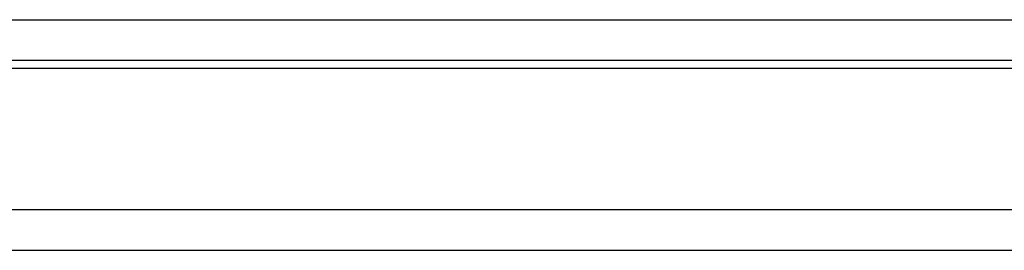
# Model space of a CAD drawing. Header units: millimetres. Extents: x 168 to 547, y 88 to 205.
# Tile 4 of 50: x 409 to 445, y 108 to 116. Entities that reach past the tile are written whole.
import ezdxf

# ---------------------------------------------------------------- set-up
doc = ezdxf.new("R2010")
doc.units = ezdxf.units.MM
doc.header["$LTSCALE"] = 0.1
doc.layers.add('OUT', color=3, linetype='CONTINUOUS')

msp = doc.modelspace()

# ---------------------------------------------------------------- linework, layer by layer
at = {"layer": 'OUT', "color": 0}
for p, q in [((390.307, 116.384), (459.607, 116.384)), ((344.671, 114.594), (547.457, 114.594)), ((459.607, 114.884), (390.307, 114.884)), ((345.88, 109.384), (547.457, 109.384)), ((302.457, 107.884), (547.457, 107.884))]:
    msp.add_line(p, q, dxfattribs=at)

doc.saveas('drawing.dxf')
